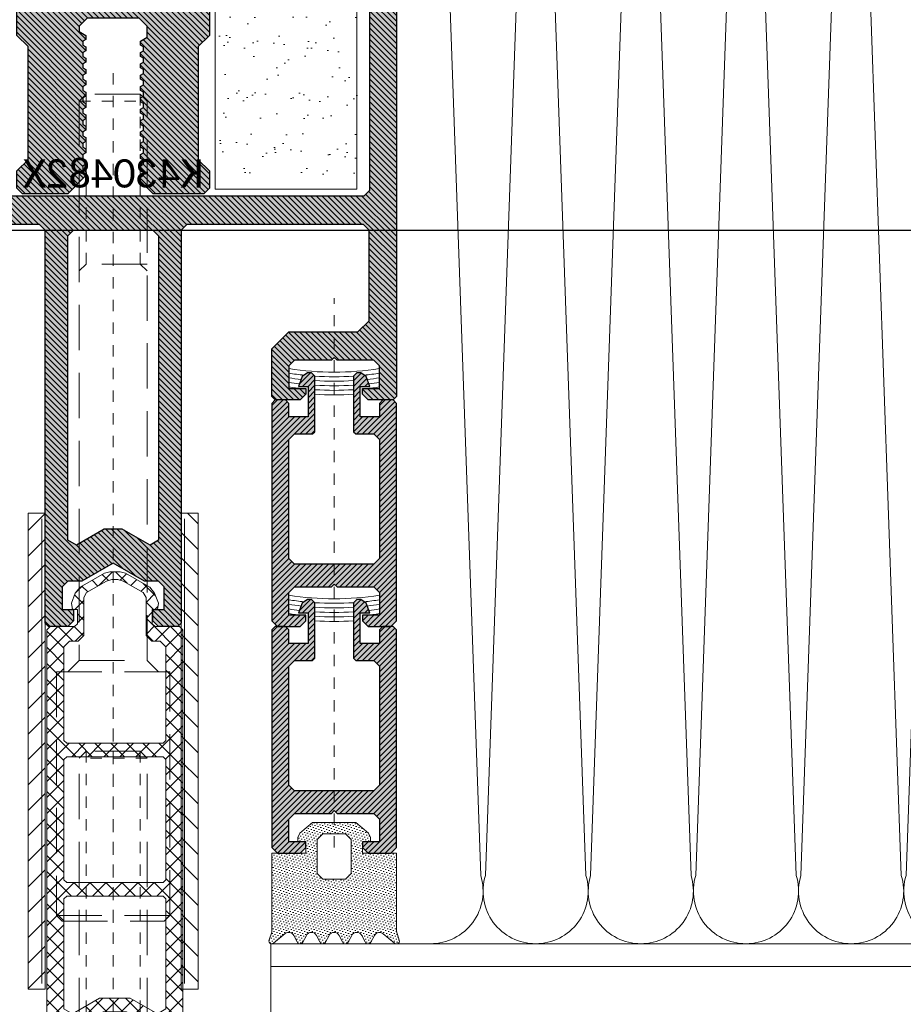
# Model space of a CAD drawing. Header units: millimetres. Extents: x -33628 to -373, y -3399 to 2697.
# Tile 32 of 99: x -23433.6 to -23425.8, y -3394.41 to -3385.72. Entities that reach past the tile are written whole.
import ezdxf
from ezdxf.enums import TextEntityAlignment as Align

# ---------------------------------------------------------------- set-up
doc = ezdxf.new("R2010")
doc.units = ezdxf.units.MM
doc.header["$LTSCALE"] = 0.2
doc.header["$MEASUREMENT"] = 0
for name, pattern in [('$0$gen3a', [3.125, 2.25, -0.875]), ('$1$gen7a', [6.875, 4.75, -0.875, 0.375, -0.875]), ('$1$HIDDEN2', [30, 20, -10])]:
    doc.linetypes.add(name, pattern=pattern)
doc.layers.add('$0$_pomoc', color=15, linetype='Continuous', plot=False)
for name, color, linetype, lineweight in [('$1$_MB_hidden_0.09', 125, '$1$HIDDEN2', 9), ('$1$_MB_kreskowanie_profile_0.09', 7, 'Continuous', 9), ('$1$_MB_osie_0.09', 51, '$1$gen7a', 9), ('$1$_MB_profile_0.25', 7, 'Continuous', 25), ('$1$_MB_solid', 7, 'Continuous', 9), ('_MB_izolacje_0.09', 132, 'Continuous', 9), ('_MB_kreskowanie_izolacje_0.09', 136, 'Continuous', 9), ('_MB_kreskowanie_tworzywo_0.09', 34, 'Continuous', 9), ('_MB_kreskowanie_uszczelki_0.09', 252, 'Continuous', 9), ('_MB_obrobki_stal_0.15', 6, 'Continuous', 15), ('_MB_ocieplenie_0.09', 51, 'Continuous', 9), ('_MB_profile_tworzywo_0.15', 33, 'Continuous', 15), ('_MB_przerywane_0.09', 223, '$0$gen3a', 9), ('_MB_silikon_0.09', 161, 'Continuous', 9), ('_MB_uszczelki_0.15', 140, 'Continuous', 15), ('_MB_wkrety_0.09', 20, 'Continuous', 9)]:
    doc.layers.add(name, color=color, linetype=linetype, lineweight=lineweight)
doc.layers.add('$1$_MB_pomocnicze_niedrukowane', color=220, linetype='Continuous', lineweight=15, plot=False)
doc.styles.add('$0$_MB_Calibri_Light_2.5', font='calibril.ttf', dxfattribs={"height": 2.5})
pattern_1 = [(45, (0, 0), (-0.25, 0.25), [])]

# ---------------------------------------------------------------- blocks, each defined once
blk = doc.blocks.new('*U277')
at = {"layer": '_MB_ocieplenie_0.09', "flags": 128}
for points in [[(273.58, 342.79, 0.505403), (254.48, 316.86), (272.73, -199.59, -1.345402), (234.43, -199.59), (252.68, 316.86, 0.505403), (233.58, 342.79)], [(313.58, 342.79, 0.505403), (294.48, 316.86), (312.73, -199.59, -1.345402), (274.43, -199.59), (292.68, 316.86, 0.505403), (273.58, 342.79)], [(353.58, 342.79, 0.505403), (334.48, 316.86), (352.73, -199.59, -1.345402), (314.43, -199.59), (332.68, 316.86, 0.505403), (313.58, 342.79)], [(393.58, 342.79, 0.505403), (374.48, 316.86), (392.73, -199.59, -1.345402), (354.43, -199.59), (372.68, 316.86, 0.505403), (353.58, 342.79)], [(433.58, 342.79, 0.505403), (414.48, 316.86), (432.73, -199.59, -1.345402), (394.43, -199.59), (412.68, 316.86, 0.505403), (393.58, 342.79)]]:
    blk.add_lwpolyline(points, format="xyb", dxfattribs=at)
blk = doc.blocks.new('$0$-009017')
at = {"layer": '_MB_kreskowanie_tworzywo_0.09'}
h = blk.add_hatch(dxfattribs=at)
h.set_pattern_fill('NET', color=256, scale=0.315, angle=45)
h.set_pattern_definition([(45, (0, 0), (-0.707195, 0.707195), []), (135, (0, 0), (-0.707195, -0.707195), [])])
h.paths.add_polyline_path([(-5.7, -5.6), (-6, -5.9), (-6, -46.3), (-5.7, -46.6), (-4, -46.6), (-3.5, -46.1), (-3.5, -45.2), (-4.5, -45.2), (-4.5, -41.598), (-1.038, -39.6), (1.038, -39.6), (4.5, -41.598), (4.5, -45.2), (3.5, -45.2), (3.5, -46.1), (4, -46.6), (5.7, -46.6), (6, -46.3), (6, -5.9), (5.7, -5.6), (3.55, -5.6), (3.3, -5.35), (3.3, -4.1), (3.747, -4.1), (3.837, -3.545), (3.509, -2.645), (3.069, -2.121), (0.922, -0.881), (0.456, -0.756), (-0.456, -0.756), (-0.922, -0.881), (-3.069, -2.121), (-3.509, -2.645), (-3.837, -3.545), (-3.747, -4.1), (-3.3, -4.1), (-3.3, -5.35), (-3.55, -5.6)])
h.paths.add_polyline_path([(-3.997, -6.9), (-3.247, -6.9), (-2.747, -6.4), (-2.747, -3.033), (-2.497, -2.6), (-0.733, -1.581), (-0.267, -1.456), (0.267, -1.456), (0.733, -1.581), (2.497, -2.6), (2.747, -3.033), (2.747, -6.4), (3.247, -6.9), (3.997, -6.9), (4.497, -7.4), (4.497, -15.65), (4.247, -15.9), (-4.247, -15.9), (-4.497, -15.65), (-4.497, -7.4)], flags=16)
h.paths.add_polyline_path([(-4.247, -17.1), (4.247, -17.1), (4.497, -17.35), (4.497, -27.95), (4.247, -28.2), (-4.247, -28.2), (-4.497, -27.95), (-4.497, -17.35)], flags=16)
h.paths.add_polyline_path([(-4.247, -29.4), (4.247, -29.4), (4.497, -29.65), (4.497, -39.346), (3.747, -39.779), (1.358, -38.4), (-1.358, -38.4), (-3.747, -39.779), (-4.497, -39.346), (-4.497, -29.65)], flags=16)
at = {"layer": '_MB_profile_tworzywo_0.15'}
for points in [[(6, -46.3), (5.7, -46.6), (4, -46.6), (3.5, -46.1), (3.5, -45.2), (4.5, -45.2), (4.5, -41.598), (1.038, -39.6), (-1.038, -39.6), (-4.5, -41.598), (-4.5, -45.2), (-3.5, -45.2), (-3.5, -46.1), (-4, -46.6), (-5.7, -46.6), (-6, -46.3), (-6, -5.9), (-5.7, -5.6), (-3.55, -5.6), (-3.3, -5.35), (-3.3, -4.1), (-3.747, -4.1), (-3.837, -3.545), (-3.509, -2.645), (-3.069, -2.121), (-0.922, -0.881), (-0.456, -0.756), (0.456, -0.756), (0.922, -0.881), (3.069, -2.121), (3.509, -2.645), (3.837, -3.545), (3.747, -4.1), (3.3, -4.1), (3.3, -5.35), (3.55, -5.6), (5.7, -5.6), (6, -5.9)], [(4.497, -7.4), (3.997, -6.9), (3.247, -6.9), (2.747, -6.4), (2.747, -3.033), (2.497, -2.6), (0.733, -1.581), (0.267, -1.456), (-0.267, -1.456), (-0.733, -1.581), (-2.497, -2.6), (-2.747, -3.033), (-2.747, -6.4), (-3.247, -6.9), (-3.997, -6.9), (-4.497, -7.4), (-4.497, -15.65), (-4.247, -15.9), (4.247, -15.9), (4.497, -15.65)], [(-4.497, -17.35), (-4.497, -27.95), (-4.247, -28.2), (4.247, -28.2), (4.497, -27.95), (4.497, -17.35), (4.247, -17.1), (-4.247, -17.1)], [(4.497, -39.346), (3.747, -39.779), (1.358, -38.4), (-1.358, -38.4), (-3.747, -39.779), (-4.497, -39.346), (-4.497, -29.65), (-4.247, -29.4), (4.247, -29.4), (4.497, -29.65)]]:
    blk.add_lwpolyline(points, close=True, dxfattribs=at)
blk = doc.blocks.new('$0$-127109')
at = {"layer": '_MB_kreskowanie_izolacje_0.09'}
h = blk.add_hatch(dxfattribs=at)
h.set_pattern_fill('LINE', color=256, scale=0.5, angle=315, style=0)
h.set_pattern_definition([(315, (-57.1636, -23.2746), (1.122532, 1.122532), [])])
h.paths.add_polyline_path([(21, 1.5), (21, 0), (-21, 0), (-21, 1.5)])
at = {"layer": '_MB_izolacje_0.09'}
blk.add_lwpolyline([(21, 1.5), (21, 0), (-21, 0), (-21, 1.5)], close=True, dxfattribs=at)
blk.add_lwpolyline([(-20.5, 0.3), (20.5, 0.3)], dxfattribs=at)
blk = doc.blocks.new('$0$-80462159')
at = {"layer": '_MB_kreskowanie_izolacje_0.09'}
h = blk.add_hatch(dxfattribs=at)
h.set_pattern_fill('AR-SAND', color=256, scale=0.07)
h.set_pattern_definition([(37.5, (0, 0), (-0.112, 3.4259), [0, -2.70256, 0, -3.0226, 0, -2.88925]), (7.5, (0, 0), (3.1467, 5.0178), [0, -1.45796, 0, -2.43586, 0, -0.93345]), (327.5, (-2.187, 0), (5.53695, 0.01006), [0, -0.889, 0, -3.2004, 0, -4.1783]), (317.5, (-2.187, 0), (5.3449, 1.5605), [0, -0.4445, 0, -2.09804, 0, -2.4003])])
h.paths.add_polyline_path([(0, 22), (-12.5, 22), (-12.5, -22), (0, -22)])
at = {"layer": '_MB_izolacje_0.09'}
blk.add_lwpolyline([(0, 22), (-12.5, 22), (-12.5, -22), (0, -22)], close=True, dxfattribs=at)
blk = doc.blocks.new('*U358')
at = {"layer": '$1$_MB_kreskowanie_profile_0.09'}
h = blk.add_hatch(dxfattribs=at)
h.set_pattern_fill('JIS_WOOD', color=256, scale=0.5)
h.set_pattern_definition([(45, (-2e-15, 6e-07), (-0.25, 0.25), [])])
h.paths.add_polyline_path([(-5.5, 61.601), (-5.5, 53.1), (-5, 52.6), (5, 52.6), (5.5, 53.1), (5.5, 61.601), (6, 62.101), (6, 67.099), (5.5, 67.6), (5.5, 75.1), (6, 75.602), (6, 77.1), (5.502, 77.6), (-5.502, 77.6), (-6, 77.1), (-6, 75.602), (-5.5, 75.1), (-5.5, 67.6), (-6, 67.102), (-6, 62.101)], flags=16)
h.paths.add_polyline_path([(9, 77.6), (12.5, 77.6), (12.5, 79.1), (20.5, 79.1), (21, 79.6), (21, 81.1), (20.5, 81.6), (15.25, 81.6), (15, 81.35), (14.75, 81.6), (-14.75, 81.6), (-15, 81.35), (-15.25, 81.6), (-20.5, 81.6), (-21, 81.1), (-21, 79.6), (-20.5, 79.1), (-12.5, 79.1), (-12.5, 77.6), (-8.999, 77.6), (-8.499, 77.1), (-8.499, 46.582), (-7.5, 45.6), (-7.5, 35.6), (-8.499, 34.618), (-8.499, 33.1), (-7.999, 32.6), (-3.517, 32.6), (-2.359, 33.759), (-2.4, 34.073), (-2.666, 34.227), (-2.666, 34.573), (-2.4, 34.727), (-2.4, 35.073), (-2.666, 35.227), (-2.666, 35.573), (-2.4, 35.727), (-2.4, 36.073), (-2.666, 36.227), (-2.666, 36.573), (-2.4, 36.727), (-2.4, 37.073), (-2.666, 37.227), (-2.666, 37.573), (-2.4, 37.727), (-2.4, 38.073), (-2.666, 38.227), (-2.666, 38.573), (-2.4, 38.727), (-2.4, 39.073), (-2.666, 39.227), (-2.666, 39.573), (-2.4, 39.727), (-2.4, 40.073), (-2.666, 40.227), (-2.666, 40.573), (-2.4, 40.727), (-2.4, 41.073), (-2.666, 41.227), (-2.666, 41.573), (-2.4, 41.727), (-2.4, 42.073), (-2.666, 42.227), (-2.666, 42.573), (-2.4, 42.727), (-2.4, 43.073), (-2.666, 43.227), (-2.666, 43.573), (-2.4, 43.727), (-2.4, 44.073), (-2.666, 44.227), (-2.666, 44.573), (-2.4, 44.727), (-2.4, 45.073), (-2.666, 45.227), (-2.666, 45.573), (-2.4, 45.727), (-2.4, 46.073), (-3, 46.42), (-3, 47.4), (-2.3, 48.1), (2.3, 48.1), (3, 47.4), (3, 46.92), (2.4, 46.573), (2.4, 46.227), (2.666, 46.073), (2.666, 45.727), (2.4, 45.573), (2.4, 45.227), (2.666, 45.073), (2.666, 44.727), (2.4, 44.573), (2.4, 44.227), (2.666, 44.073), (2.666, 43.727), (2.4, 43.573), (2.4, 43.227), (2.666, 43.073), (2.666, 42.727), (2.4, 42.573), (2.4, 42.227), (2.666, 42.073), (2.666, 41.727), (2.4, 41.573), (2.4, 41.227), (2.666, 41.073), (2.666, 40.727), (2.4, 40.573), (2.4, 40.227), (2.666, 40.073), (2.666, 39.727), (2.4, 39.573), (2.4, 39.227), (2.666, 39.073), (2.666, 38.727), (2.4, 38.573), (2.4, 38.227), (2.666, 38.073), (2.666, 37.727), (2.4, 37.573), (2.4, 37.227), (2.666, 37.073), (2.666, 36.727), (2.4, 36.573), (2.4, 36.227), (2.666, 36.073), (2.666, 35.727), (2.4, 35.573), (2.4, 35.227), (2.666, 35.073), (2.666, 34.727), (2.4, 34.573), (2.359, 34.259), (4.017, 32.6), (8, 32.6), (8.5, 33.1), (8.5, 34.618), (7.5, 35.6), (7.5, 45.6), (8.5, 46.582), (8.5, 77.1)])
at = {"layer": '$1$_MB_solid'}
h = blk.add_hatch(color=256, dxfattribs=at)
h.dxf.hatch_style = 1
h.paths.add_polyline_path([(9, 77.6), (12.5, 77.6), (12.5, 79.1), (20.5, 79.1), (21, 79.6), (21, 81.1), (20.5, 81.6), (15.25, 81.6), (15, 81.35), (14.75, 81.6), (-14.75, 81.6), (-15, 81.35), (-15.25, 81.6), (-20.5, 81.6), (-21, 81.1), (-21, 79.6), (-20.5, 79.1), (-12.5, 79.1), (-12.5, 77.6), (-8.999, 77.6), (-8.499, 77.1), (-8.499, 46.582), (-7.5, 45.6), (-7.5, 35.6), (-8.499, 34.618), (-8.499, 33.1), (-7.999, 32.6), (-3.517, 32.6), (-2.359, 33.759), (-2.4, 34.073), (-2.666, 34.227), (-2.666, 34.573), (-2.4, 34.727), (-2.4, 35.073), (-2.666, 35.227), (-2.666, 35.573), (-2.4, 35.727), (-2.4, 36.073), (-2.666, 36.227), (-2.666, 36.573), (-2.4, 36.727), (-2.4, 37.073), (-2.666, 37.227), (-2.666, 37.573), (-2.4, 37.727), (-2.4, 38.073), (-2.666, 38.227), (-2.666, 38.573), (-2.4, 38.727), (-2.4, 39.073), (-2.666, 39.227), (-2.666, 39.573), (-2.4, 39.727), (-2.4, 40.073), (-2.666, 40.227), (-2.666, 40.573), (-2.4, 40.727), (-2.4, 41.073), (-2.666, 41.227), (-2.666, 41.573), (-2.4, 41.727), (-2.4, 42.073), (-2.666, 42.227), (-2.666, 42.573), (-2.4, 42.727), (-2.4, 43.073), (-2.666, 43.227), (-2.666, 43.573), (-2.4, 43.727), (-2.4, 44.073), (-2.666, 44.227), (-2.666, 44.573), (-2.4, 44.727), (-2.4, 45.073), (-2.666, 45.227), (-2.666, 45.573), (-2.4, 45.727), (-2.4, 46.073), (-3, 46.42), (-3, 47.4), (-2.3, 48.1), (2.3, 48.1), (3, 47.4), (3, 46.92), (2.4, 46.573), (2.4, 46.227), (2.666, 46.073), (2.666, 45.727), (2.4, 45.573), (2.4, 45.227), (2.666, 45.073), (2.666, 44.727), (2.4, 44.573), (2.4, 44.227), (2.666, 44.073), (2.666, 43.727), (2.4, 43.573), (2.4, 43.227), (2.666, 43.073), (2.666, 42.727), (2.4, 42.573), (2.4, 42.227), (2.666, 42.073), (2.666, 41.727), (2.4, 41.573), (2.4, 41.227), (2.666, 41.073), (2.666, 40.727), (2.4, 40.573), (2.4, 40.227), (2.666, 40.073), (2.666, 39.727), (2.4, 39.573), (2.4, 39.227), (2.666, 39.073), (2.666, 38.727), (2.4, 38.573), (2.4, 38.227), (2.666, 38.073), (2.666, 37.727), (2.4, 37.573), (2.4, 37.227), (2.666, 37.073), (2.666, 36.727), (2.4, 36.573), (2.4, 36.227), (2.666, 36.073), (2.666, 35.727), (2.4, 35.573), (2.4, 35.227), (2.666, 35.073), (2.666, 34.727), (2.4, 34.573), (2.359, 34.259), (4.017, 32.6), (8, 32.6), (8.5, 33.1), (8.5, 34.618), (7.5, 35.6), (7.5, 45.6), (8.5, 46.582), (8.5, 77.1)])
h.paths.add_polyline_path([(-5.5, 61.601), (-5.5, 53.1), (-5, 52.6), (5, 52.6), (5.5, 53.1), (5.5, 61.601), (6, 62.101), (6, 67.099), (5.5, 67.6), (5.5, 75.1), (6, 75.602), (6, 77.1), (5.502, 77.6), (-5.502, 77.6), (-6, 77.1), (-6, 75.602), (-5.5, 75.1), (-5.5, 67.6), (-6, 67.102), (-6, 62.101)], flags=16)
at = {"layer": '$1$_MB_profile_0.25'}
for points in [[(9, 77.6), (12.5, 77.6), (12.5, 79.1), (20.5, 79.1), (21, 79.6), (21, 81.1), (20.5, 81.6), (15.25, 81.6), (15, 81.35), (14.75, 81.6), (-14.75, 81.6), (-15, 81.35), (-15.25, 81.6), (-20.5, 81.6), (-21, 81.1), (-21, 79.6), (-20.5, 79.1), (-12.5, 79.1), (-12.5, 77.6), (-8.999, 77.6), (-8.499, 77.1), (-8.499, 46.582), (-7.5, 45.6), (-7.5, 35.6), (-8.499, 34.618), (-8.499, 33.1), (-7.999, 32.6), (-3.517, 32.6), (-2.359, 33.759), (-2.4, 34.073), (-2.666, 34.227), (-2.666, 34.573), (-2.4, 34.727), (-2.4, 35.073), (-2.666, 35.227), (-2.666, 35.573), (-2.4, 35.727), (-2.4, 36.073), (-2.666, 36.227), (-2.666, 36.573), (-2.4, 36.727), (-2.4, 37.073), (-2.666, 37.227), (-2.666, 37.573), (-2.4, 37.727), (-2.4, 38.073), (-2.666, 38.227), (-2.666, 38.573), (-2.4, 38.727), (-2.4, 39.073), (-2.666, 39.227), (-2.666, 39.573), (-2.4, 39.727), (-2.4, 40.073), (-2.666, 40.227), (-2.666, 40.573), (-2.4, 40.727), (-2.4, 41.073), (-2.666, 41.227), (-2.666, 41.573), (-2.4, 41.727), (-2.4, 42.073), (-2.666, 42.227), (-2.666, 42.573), (-2.4, 42.727), (-2.4, 43.073), (-2.666, 43.227), (-2.666, 43.573), (-2.4, 43.727), (-2.4, 44.073), (-2.666, 44.227), (-2.666, 44.573), (-2.4, 44.727), (-2.4, 45.073), (-2.666, 45.227), (-2.666, 45.573), (-2.4, 45.727), (-2.4, 46.073), (-3, 46.42), (-3, 47.4), (-2.3, 48.1), (2.3, 48.1), (3, 47.4), (3, 46.92), (2.4, 46.573), (2.4, 46.227), (2.666, 46.073), (2.666, 45.727), (2.4, 45.573), (2.4, 45.227), (2.666, 45.073), (2.666, 44.727), (2.4, 44.573), (2.4, 44.227), (2.666, 44.073), (2.666, 43.727), (2.4, 43.573), (2.4, 43.227), (2.666, 43.073), (2.666, 42.727), (2.4, 42.573), (2.4, 42.227), (2.666, 42.073), (2.666, 41.727), (2.4, 41.573), (2.4, 41.227), (2.666, 41.073), (2.666, 40.727), (2.4, 40.573), (2.4, 40.227), (2.666, 40.073), (2.666, 39.727), (2.4, 39.573), (2.4, 39.227), (2.666, 39.073), (2.666, 38.727), (2.4, 38.573), (2.4, 38.227), (2.666, 38.073), (2.666, 37.727), (2.4, 37.573), (2.4, 37.227), (2.666, 37.073), (2.666, 36.727), (2.4, 36.573), (2.4, 36.227), (2.666, 36.073), (2.666, 35.727), (2.4, 35.573), (2.4, 35.227), (2.666, 35.073), (2.666, 34.727), (2.4, 34.573), (2.359, 34.259), (4.017, 32.6), (8, 32.6), (8.5, 33.1), (8.5, 34.618), (7.5, 35.6), (7.5, 45.6), (8.5, 46.582), (8.5, 77.1)], [(-5.5, 61.601), (-5.5, 53.1), (-5, 52.6), (5, 52.6), (5.5, 53.1), (5.5, 61.601), (6, 62.101), (6, 67.099), (5.5, 67.6), (5.5, 75.1), (6, 75.602), (6, 77.1), (5.502, 77.6), (-5.502, 77.6), (-6, 77.1), (-6, 75.602), (-5.5, 75.1), (-5.5, 67.6), (-6, 67.102), (-6, 62.101)]]:
    blk.add_lwpolyline(points, close=True, dxfattribs=at)
blk = doc.blocks.new('$0$-K430482X')
at = {"layer": '$1$_MB_kreskowanie_profile_0.09'}
h = blk.add_hatch(dxfattribs=at)
h.set_pattern_fill('JIS_WOOD', color=256, scale=0.5)
h.set_pattern_definition(pattern_1)
h.paths.add_polyline_path([(25, 98.9, 0.414214), (24.5, 99.4), (-24.5, 99.4, 0.414214), (-25, 98.9), (-25, 14.7), (-24.7, 14.4), (-22.5, 14.4), (-22, 14.9), (-22, 15.4), (-23.5, 15.4), (-23.5, 17.4), (-23, 17.9), (-19.75, 17.9), (-19.5, 18.15), (-19.25, 17.9), (-16, 17.9), (-15.5, 17.4), (-15.5, 15.4), (-17, 15.4), (-17, 14.9), (-16.5, 14.4), (-14.3, 14.4), (-14, 14.7), (-14, 18.9), (-15.5, 20.4), (-21.6, 20.4), (-22.6, 21.4), (-22.6, 29.4), (-22.1, 29.9), (-6.5, 29.9), (-6, 29.4), (-6, -5.302), (-5.7, -5.6), (-4, -5.6), (-3.5, -5.102), (-3.5, -4.102), (-4.5, -4.102), (-4.5, -2.102), (-4, -1.602), (-2.768, -1.602), (0, 0), (2.768, -1.602), (4, -1.602), (4.5, -2.102), (4.5, -4.102), (3.5, -4.102), (3.5, -5.102), (4, -5.6), (5.7, -5.6), (6, -5.302), (6, 29.4), (6.5, 29.9), (22.096, 29.9), (22.596, 29.4), (22.596, 21.4), (21.596, 20.4), (15.5, 20.4), (14, 18.9), (14, 14.7), (14.3, 14.4), (16.5, 14.4), (17, 14.9), (17, 15.4), (15.5, 15.4), (15.5, 17.4), (16, 17.9), (19.25, 17.9), (19.5, 18.15), (19.75, 17.9), (23.006, 17.9), (23.5, 17.4), (23.5, 15.4), (22, 15.4), (22, 14.9), (22.5, 14.4), (24.7, 14.4), (25, 14.7)])
h.paths.add_polyline_path([(-22.104, 32.4), (-22.604, 32.9), (-22.604, 95.4), (-22.104, 95.9), (22.096, 95.9), (22.596, 95.4), (22.596, 32.9), (22.096, 32.4)], flags=16)
h.paths.add_polyline_path([(3.5, 29.4), (4, 28.9), (4, 2.017), (3.25, 1.584), (0.804, 2.996), (-0.804, 2.996), (-3.25, 1.584), (-4, 2.017), (-4, 28.9), (-3.5, 29.4)], flags=16)
h.paths.add_polyline_path([(-8.612, 32.787), (8.604, 32.787), (8.604, 36.617), (-8.612, 36.617)], flags=8)
at = {"layer": '$1$_MB_solid'}
h = blk.add_hatch(color=256, dxfattribs=at)
h.dxf.hatch_style = 1
h.paths.add_polyline_path([(25, 98.9, 0.414214), (24.5, 99.4), (-24.5, 99.4, 0.414214), (-25, 98.9), (-25, 14.7), (-24.7, 14.4), (-22.5, 14.4), (-22, 14.9), (-22, 15.4), (-23.5, 15.4), (-23.5, 17.4), (-23, 17.9), (-19.75, 17.9), (-19.5, 18.15), (-19.25, 17.9), (-16, 17.9), (-15.5, 17.4), (-15.5, 15.4), (-17, 15.4), (-17, 14.9), (-16.5, 14.4), (-14.3, 14.4), (-14, 14.7), (-14, 18.9), (-15.5, 20.4), (-21.6, 20.4), (-22.6, 21.4), (-22.6, 29.4), (-22.1, 29.9), (-6.5, 29.9), (-6, 29.4), (-6, -5.302), (-5.7, -5.6), (-4, -5.6), (-3.5, -5.102), (-3.5, -4.102), (-4.5, -4.102), (-4.5, -2.102), (-4, -1.602), (-2.768, -1.602), (0, 0), (2.768, -1.602), (4, -1.602), (4.5, -2.102), (4.5, -4.102), (3.5, -4.102), (3.5, -5.102), (4, -5.6), (5.7, -5.6), (6, -5.302), (6, 29.4), (6.5, 29.9), (22.096, 29.9), (22.596, 29.4), (22.596, 21.4), (21.596, 20.4), (15.5, 20.4), (14, 18.9), (14, 14.7), (14.3, 14.4), (16.5, 14.4), (17, 14.9), (17, 15.4), (15.5, 15.4), (15.5, 17.4), (16, 17.9), (19.25, 17.9), (19.5, 18.15), (19.75, 17.9), (23.006, 17.9), (23.5, 17.4), (23.5, 15.4), (22, 15.4), (22, 14.9), (22.5, 14.4), (24.7, 14.4), (25, 14.7)])
h.paths.add_polyline_path([(-22.104, 32.4), (-22.604, 32.9), (-22.604, 95.4), (-22.104, 95.9), (22.096, 95.9), (22.596, 95.4), (22.596, 32.9), (22.096, 32.4)], flags=16)
h.paths.add_polyline_path([(3.5, 29.4), (4, 28.9), (4, 2.017), (3.25, 1.584), (0.804, 2.996), (-0.804, 2.996), (-3.25, 1.584), (-4, 2.017), (-4, 28.9), (-3.5, 29.4)], flags=16)
h.paths.add_polyline_path([(-8.612, 32.787), (8.604, 32.787), (8.604, 36.617), (-8.612, 36.617)], flags=8)
at = {"layer": '$1$_MB_profile_0.25'}
blk.add_lwpolyline([(6.5, 29.9), (22.096, 29.9), (22.596, 29.4), (22.596, 21.4), (21.596, 20.4), (15.5, 20.4), (14, 18.9), (14, 14.7), (14.3, 14.4), (16.5, 14.4), (17, 14.9), (17, 15.4), (15.5, 15.4), (15.5, 17.4), (16, 17.9), (19.25, 17.9), (19.5, 18.15), (19.75, 17.9), (23.006, 17.9), (23.5, 17.4), (23.5, 15.4), (22, 15.4), (22, 14.9), (22.5, 14.4), (24.7, 14.4), (25, 14.7), (25, 98.9, 0.414214), (24.5, 99.4), (-24.5, 99.4, 0.414214), (-25, 98.9), (-25, 14.7), (-24.7, 14.4), (-22.5, 14.4), (-22, 14.9), (-22, 15.4), (-23.5, 15.4), (-23.5, 17.4), (-23, 17.9), (-19.75, 17.9), (-19.5, 18.15), (-19.25, 17.9), (-16, 17.9), (-15.5, 17.4), (-15.5, 15.4), (-17, 15.4), (-17, 14.9), (-16.5, 14.4), (-14.3, 14.4), (-14, 14.7), (-14, 18.9), (-15.5, 20.4), (-21.6, 20.4), (-22.6, 21.4), (-22.6, 29.4), (-22.1, 29.9), (-6.5, 29.9), (-6, 29.4), (-6, -5.302), (-5.7, -5.6), (-4, -5.6), (-3.5, -5.102), (-3.5, -4.102), (-4.5, -4.102), (-4.5, -2.102), (-4, -1.602), (-2.768, -1.602), (0, 0), (2.768, -1.602), (4, -1.602), (4.5, -2.102), (4.5, -4.102), (3.5, -4.102), (3.5, -5.102), (4, -5.6), (5.7, -5.6), (6, -5.302), (6, 29.4)], format="xyb", close=True, dxfattribs=at)
for points in [[(22.596, 32.9), (22.596, 95.4), (22.096, 95.9), (-22.104, 95.9), (-22.604, 95.4), (-22.604, 32.9), (-22.104, 32.4), (22.096, 32.4)], [(3.5, 29.4), (-3.5, 29.4), (-4, 28.9), (-4, 2.017), (-3.25, 1.584), (-0.804, 2.996), (0.804, 2.996), (3.25, 1.584), (4, 2.017), (4, 28.9)]]:
    blk.add_lwpolyline(points, close=True, dxfattribs=at)
at = {"layer": '$1$_MB_pomocnicze_niedrukowane', "style": '$0$_MB_Calibri_Light_2.5'}
blk.add_text('K430482X', height=2.5, dxfattribs=at).set_placement((-0.004, 32.4), align=Align.BOTTOM_CENTER)
blk = doc.blocks.new('*U316')
for name, p in [('$0$-K430482X', (0, 0)), ('*U358', (0, 0)), ('$0$-80462159', (-8.999, 55))]:
    blk.add_blockref(name, p)
at = {"xscale": -1}
blk.add_blockref('$0$-80462159', (9, 55), dxfattribs=at)
blk = doc.blocks.new('$0$-K417916X')
at = {"layer": '$1$_MB_kreskowanie_profile_0.09'}
h = blk.add_hatch(dxfattribs=at)
h.set_pattern_fill('JIS_WOOD', color=256, scale=0.5)
h.set_pattern_definition(pattern_1)
h.paths.add_polyline_path([(0, -4.5), (0, -15), (-0.5, -15.5), (-7.5, -15.5), (-8, -15), (-8, -4.5), (-7.5, -4), (-5.9, -4), (-5.7, -3.8), (-5.7, 1.1), (-6, 1.4), (-6.35, 1.4), (-6.82, 1.071), (-7.137, 0.2), (-6.3, 0.2), (-6.3, -2.5), (-8, -2.5), (-8, -1.3), (-8.3, -1), (-9.2, -1), (-9.5, -1.3), (-9.5, -20.5), (-9, -21), (-7, -21), (-6.5, -20.5), (-6.5, -20), (-8, -20), (-8, -18), (-7.5, -17.5), (-4.25, -17.5), (-4, -17.25), (-3.75, -17.5), (-0.5, -17.5), (0, -18), (0, -20), (-1.5, -20), (-1.5, -20.5), (-1, -21), (1, -21), (1.5, -20.5), (1.5, -1.3), (1.2, -1), (0.3, -1), (0, -1.3), (0, -2.5), (-1.7, -2.5), (-1.7, 0.2), (-0.863, 0.2), (-1.18, 1.071), (-1.65, 1.4), (-2, 1.4), (-2.3, 1.1), (-2.3, -3.8), (-2.1, -4), (-0.5, -4)])
at = {"layer": '$1$_MB_solid'}
h = blk.add_hatch(color=256, dxfattribs=at)
h.dxf.hatch_style = 1
h.paths.add_polyline_path([(0, -4.5), (0, -15), (-0.5, -15.5), (-7.5, -15.5), (-8, -15), (-8, -4.5), (-7.5, -4), (-5.9, -4), (-5.7, -3.8), (-5.7, 1.1), (-6, 1.4), (-6.35, 1.4), (-6.82, 1.071), (-7.137, 0.2), (-6.3, 0.2), (-6.3, -2.5), (-8, -2.5), (-8, -1.3), (-8.3, -1), (-9.2, -1), (-9.5, -1.3), (-9.5, -20.5), (-9, -21), (-7, -21), (-6.5, -20.5), (-6.5, -20), (-8, -20), (-8, -18), (-7.5, -17.5), (-4.25, -17.5), (-4, -17.25), (-3.75, -17.5), (-0.5, -17.5), (0, -18), (0, -20), (-1.5, -20), (-1.5, -20.5), (-1, -21), (1, -21), (1.5, -20.5), (1.5, -1.3), (1.2, -1), (0.3, -1), (0, -1.3), (0, -2.5), (-1.7, -2.5), (-1.7, 0.2), (-0.863, 0.2), (-1.18, 1.071), (-1.65, 1.4), (-2, 1.4), (-2.3, 1.1), (-2.3, -3.8), (-2.1, -4), (-0.5, -4)])
at = {"layer": '$1$_MB_profile_0.25'}
blk.add_lwpolyline([(-0.5, -4), (0, -4.5), (0, -15), (-0.5, -15.5), (-7.5, -15.5), (-8, -15), (-8, -4.5), (-7.5, -4), (-5.9, -4), (-5.7, -3.8), (-5.7, 1.1), (-6, 1.4), (-6.35, 1.4), (-6.82, 1.071), (-7.137, 0.2), (-6.3, 0.2), (-6.3, -2.5), (-8, -2.5), (-8, -1.3), (-8.3, -1), (-9.2, -1), (-9.5, -1.3), (-9.5, -20.5), (-9, -21), (-7, -21), (-6.5, -20.5), (-6.5, -20), (-8, -20), (-8, -18), (-7.5, -17.5), (-4.25, -17.5), (-4, -17.25), (-3.75, -17.5), (-0.5, -17.5), (0, -18), (0, -20), (-1.5, -20), (-1.5, -20.5), (-1, -21), (1, -21), (1.5, -20.5), (1.5, -1.3), (1.2, -1), (0.3, -1), (0, -1.3), (0, -2.5), (-1.7, -2.5), (-1.7, 0.2), (-0.863, 0.2), (-1.18, 1.071), (-1.65, 1.4), (-2, 1.4), (-2.3, 1.1), (-2.3, -3.8), (-2.1, -4), (-0.5, -4), (0, -4.5)], dxfattribs=at)
blk = doc.blocks.new('*U259')
at = {"layer": '$1$_MB_osie_0.09'}
blk.add_lwpolyline([(-4, -20.5), (-4, 8)], dxfattribs=at)
at = {"layer": '_MB_silikon_0.09'}
for radius, start, end in [(25.425, 260.94831, 279.05169), (25.825, 261.08966, 264.10046), (26.225, 261.22665, 263.62066), (25.825, 266.2113, 273.7887), (25.825, 275.89954, 278.91034), (26.225, 276.37934, 278.77335), (26.625, 261.35947, 263.41218), (27.025, 261.48832, 263.96049), (26.225, 266.28327, 273.71673), (26.625, 266.33919, 273.66081), (27.025, 276.03951, 278.51168), (26.625, 276.58782, 278.64053), (27.025, 266.39344, 273.60656), (27.425, 266.44612, 273.55389)]:
    blk.add_arc((-4, 26.875), radius, start, end, dxfattribs=at)
blk.add_blockref('$0$-K417916X', (0, 0))
blk = doc.blocks.new('*U363')
at = {"layer": '_MB_kreskowanie_uszczelki_0.09'}
h = blk.add_hatch(dxfattribs=at)
h.set_pattern_fill('DOTS', color=256, scale=0.15, angle=315, style=0)
h.set_pattern_definition([(315, (1.5, 0), (0.2525697, 0.08419), [0, -0.238125])])
edge = h.paths.add_edge_path()
edge.add_line((3, -1), (0, -1))
edge.add_line((0, -1), (0, 0))
edge.add_line((0, 0), (0.7, 0))
edge.add_line((0.7, 0), (0.7, 0.376))
edge.add_line((0.7, 0.376), (0.521, 0.759))
edge.add_line((0.521, 0.759), (-0.6, 1.7))
edge.add_line((-0.6, 1.7), (-4.4, 1.7))
edge.add_line((-4.4, 1.7), (-5.522, 0.759))
edge.add_line((-5.522, 0.759), (-5.7, 0.376))
edge.add_line((-5.7, 0.376), (-5.7, 0))
edge.add_line((-5.7, 0), (-5, 0))
edge.add_line((-5, 0), (-5, -1))
edge.add_line((-5, -1), (-8, -1))
edge.add_line((-8, -1), (-8, -7.902))
edge.add_line((-8, -7.902), (-8.25, -8.68))
edge.add_arc((-8.009, -8.757), 0.252, 162.23028, 254.08909)
edge.add_line((-8.078, -9), (-7.94, -9))
edge.add_arc((-8.009, -8.757), 0.252, 285.91091, 313.20657)
edge.add_line((-7.836, -8.941), (-6.831, -8.125))
edge.add_arc((-6.496, -8.496), 0.5, 27.10339, 132.05699, ccw=False)
edge.add_line((-6.051, -8.268), (-5.746, -8.865))
edge.add_arc((-5.493, -8.718), 0.292, 210.17439, 254.9723)
edge.add_line((-5.569, -9), (-5.417, -9))
edge.add_arc((-5.493, -8.718), 0.292, 285.0277, 335.9676)
edge.add_line((-5.226, -8.837), (-4.938, -8.274))
edge.add_arc((-4.493, -8.502), 0.5, 27.10339, 152.89661, ccw=False)
edge.add_line((-4.048, -8.274), (-3.746, -8.865))
edge.add_arc((-3.493, -8.718), 0.292, 210.17439, 254.9723)
edge.add_line((-3.569, -9), (-3.417, -9))
edge.add_arc((-3.493, -8.718), 0.292, 285.0277, 335.9676)
edge.add_line((-3.226, -8.837), (-2.938, -8.274))
edge.add_arc((-2.493, -8.502), 0.5, 27.10339, 152.89661, ccw=False)
edge.add_line((-2.048, -8.274), (-1.746, -8.865))
edge.add_arc((-1.493, -8.718), 0.292, 210.17439, 254.9723)
edge.add_line((-1.569, -9), (-1.417, -9))
edge.add_arc((-1.493, -8.718), 0.292, 285.0277, 335.9676)
edge.add_line((-1.226, -8.837), (-0.938, -8.274))
edge.add_arc((-0.493, -8.502), 0.5, 27.10339, 152.89661, ccw=False)
edge.add_line((-0.048, -8.274), (0.254, -8.865))
edge.add_arc((0.507, -8.718), 0.292, 210.17439, 254.9723)
edge.add_line((0.431, -9), (0.583, -9))
edge.add_arc((0.507, -8.718), 0.292, 285.0277, 335.9676)
edge.add_line((0.774, -8.837), (1.062, -8.274))
edge.add_arc((1.507, -8.502), 0.5, 51.60786, 152.89661, ccw=False)
edge.add_line((1.818, -8.11), (2.868, -8.962))
edge.add_arc((3.012, -8.764), 0.245, 234.13572, 254.54322)
edge.add_line((2.946, -9), (3.077, -9))
edge.add_arc((3.012, -8.764), 0.245, 285.45678, 386.84386)
edge.add_line((3.23, -8.653), (3, -7.965))
edge.add_line((3, -7.965), (3, -1))
h.paths.add_polyline_path([(-3.5, -3.3), (-4, -2.8), (-4, 0.2), (-3.5, 0.7), (-1.5, 0.7), (-1, 0.2), (-1, -2.8), (-1.5, -3.3)], flags=16)
at = {"layer": '_MB_uszczelki_0.15'}
blk.add_lwpolyline([(3, -1), (0, -1), (0, 0), (0.7, 0), (0.7, 0.376), (0.521, 0.759), (-0.6, 1.7), (-4.4, 1.7), (-5.522, 0.759), (-5.7, 0.376), (-5.7, 0), (-5, 0), (-5, -1), (-8, -1), (-8, -7.902), (-8.25, -8.68, 0.423748), (-8.078, -9), (-7.94, -9, 0.119666), (-7.836, -8.941), (-6.831, -8.125, -0.492894), (-6.051, -8.268), (-5.746, -8.865, 0.197996), (-5.569, -9), (-5.417, -9, 0.226001), (-5.226, -8.837), (-4.938, -8.274, -0.61156), (-4.048, -8.274), (-3.746, -8.865, 0.197996), (-3.569, -9), (-3.417, -9, 0.226001), (-3.226, -8.837), (-2.938, -8.274, -0.61156), (-2.048, -8.274), (-1.746, -8.865, 0.197996), (-1.569, -9), (-1.417, -9, 0.226001), (-1.226, -8.837), (-0.938, -8.274, -0.61156), (-0.048, -8.274), (0.254, -8.865, 0.197996), (0.431, -9), (0.583, -9, 0.226001), (0.774, -8.837), (1.062, -8.274, -0.473172), (1.818, -8.11), (2.868, -8.962, 0.089281), (2.946, -9), (3.077, -9, 0.473697), (3.23, -8.653), (3, -7.965)], format="xyb", close=True, dxfattribs=at)
blk.add_lwpolyline([(-3.5, -3.3), (-4, -2.8), (-4, 0.2), (-3.5, 0.7), (-1.5, 0.7), (-1, 0.2), (-1, -2.8), (-1.5, -3.3)], close=True, dxfattribs=at)
blk = doc.blocks.new('$0$-80312108')
at = {"layer": '$1$_MB_osie_0.09', "ltscale": 0.5}
blk.add_line((0, -47.246), (0, 28.984), dxfattribs=at)
for p, q in [((-4.5, 27.6), (-5, 27.1)), ((-5, 5.6), (-5, 27.1)), ((-5, 27.1), (5, 27.1)), ((-4.5, 27.6), (4.5, 27.6)), ((4.5, 27.6), (5, 27.1)), ((5, 27.1), (5, 5.6)), ((5, 5.6), (-5, 5.6)), ((-3, -44.787), (-3, 4.6)), ((-3, 4.6), (3, 4.6)), ((3, 4.6), (3, -44.787)), ((3, -30.4), (-3, -30.4)), ((-3, -44.787), (-2.387, -45.4)), ((3, -44.787), (2.387, -45.4)), ((2.387, -45.4), (-2.387, -45.4))]:
    blk.add_line(p, q)
for points in [[(-3, 4.6), (-4, 5.6)], [(3, 4.6), (4, 5.6)]]:
    blk.add_lwpolyline(points)
at = {"layer": '_MB_przerywane_0.09'}
for p, q in [((-2.387, -30.4), (-3, -29.787)), ((-2.387, -30.4), (-2.387, -45.4)), ((2.387, -30.4), (3, -29.787)), ((2.387, -30.4), (2.387, -45.4)), ((-3, -44.787), (3, -44.787))]:
    blk.add_line(p, q, dxfattribs=at)
blk = doc.blocks.new('$0$-80371319')
at = {"layer": '$1$_MB_osie_0.09', "ltscale": 0.5}
blk.add_line((0, -57), (0, 8), dxfattribs=at)
for p, q in [((-3, 0), (-3, -31)), ((3, 0), (3, -31)), ((-3, -31), (-3, -54.387)), ((3, -31), (-3, -31)), ((3, -31), (3, -54.387)), ((-3, -54.387), (-2.387, -55)), ((3, -54.387), (2.387, -55)), ((2.387, -55), (-2.387, -55))]:
    blk.add_line(p, q)
at = {"layer": '_MB_przerywane_0.09'}
for p, q in [((-2.888, 6), (-2.888, 3)), ((-1.444, 6), (-1.444, 3)), ((1.444, 6), (1.444, 3)), ((2.887, 6), (2.887, 3)), ((-2.888, 3), (0, 1.333)), ((2.887, 3), (0, 1.333)), ((-2.387, -31), (-3, -30.387)), ((2.387, -31), (3, -30.387)), ((-2.387, -55), (-2.387, -31)), ((2.387, -55), (2.387, -31)), ((3, -54.387), (-3, -54.387))]:
    blk.add_line(p, q, dxfattribs=at)
for centre, radius, start, end in [((-2.166, 3.928), 1.176, 232.12112, 307.87888), ((0, 7.084), 4.331, 250.52878, 289.47122), ((2.166, 3.928), 1.176, 232.12112, 307.87888)]:
    blk.add_arc(centre, radius, start, end, dxfattribs=at)
at = {"layer": '_MB_wkrety_0.09'}
for p, q in [((-5, 5.4), (-5, 0)), ((-4.4, 6), (4.4, 6)), ((5, 5.4), (5, 0)), ((-5, 0), (-3, 0)), ((-3, 0), (3, 0)), ((3, 0), (5, 0))]:
    blk.add_line(p, q, dxfattribs=at)
for points in [[(-5, 5.4), (-4.4, 6)], [(5, 5.4), (4.4, 6)]]:
    blk.add_lwpolyline(points, dxfattribs=at)
blk = doc.blocks.new('szyb-szkło_150-piętro2')
at = {"layer": '$0$_pomoc', "transparency": 33554679}
blk.add_lwpolyline([(375, 0), (0, 0), (0, -289), (375, -289)], dxfattribs=at)
at = {"layer": '_MB_izolacje_0.09', "elevation": 0}
blk.add_lwpolyline([(13.1077, -295.5), (-6.5, -295.5), (-6.5, -275.8923)], dxfattribs=at)
at = {"layer": '_MB_obrobki_stal_0.15'}
blk.add_line((-6.3, -275.8923), (-9.2, -275.8923), dxfattribs=at)
at = {"layer": '_MB_obrobki_stal_0.15', "elevation": 0}
blk.add_lwpolyline([(13.1077, -295.3), (-6.3, -295.3), (-6.3, -275.8923)], dxfattribs=at)
at = {"layer": '$1$_MB_hidden_0.09', "xscale": -0.1, "yscale": 0.1, "zscale": 0.1, "rotation": 90.00000051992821}
for name, p in [('$0$-80371319', (-10.1, -274.5)), ('$0$-80312108', (-3.34, -274.5))]:
    blk.add_blockref(name, p, dxfattribs=at)
for name, p, xscale, yscale, zscale, rotation in [('*U316', (-2.94, -274.5), -0.1, 0.1, 0.1, 270.0000005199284), ('$0$-009017', (-2.94, -274.515), -0.1, 0.1, 0.1, 270.0000005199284), ('$0$-127109', (-4.6, -275.1), -0.1, 0.1, 0.1, 180), ('*U363', (-5.4, -276.2), -0.1, 0.1, 0.1, 270.0000005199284), ('*U259', (-3.4, -276.85), 0.1, 0.1, 0.1, 270.0000005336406), ('*U259', (-1.4, -276.85), 0.1, 0.1, 0.1, 270.0000005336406), ('*U277', (1.6522, -271.8815), -0.02319810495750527, 0.02319810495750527, 0.02319810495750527, 89.99999999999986)]:
    blk.add_blockref(name, p, dxfattribs=dict(xscale=xscale, yscale=yscale, zscale=zscale, rotation=rotation))
at = {"xscale": 0.1, "yscale": 0.1, "zscale": 0.1}
blk.add_blockref('$0$-127109', (-4.6, -273.9), dxfattribs=at)

msp = doc.modelspace()

# ---------------------------------------------------------------- block references
at = {"rotation": 90}
msp.add_blockref('szyb-szkło_150-piętro2', (-23707.2726, -3387.5728), dxfattribs=at)

doc.saveas('drawing.dxf')
